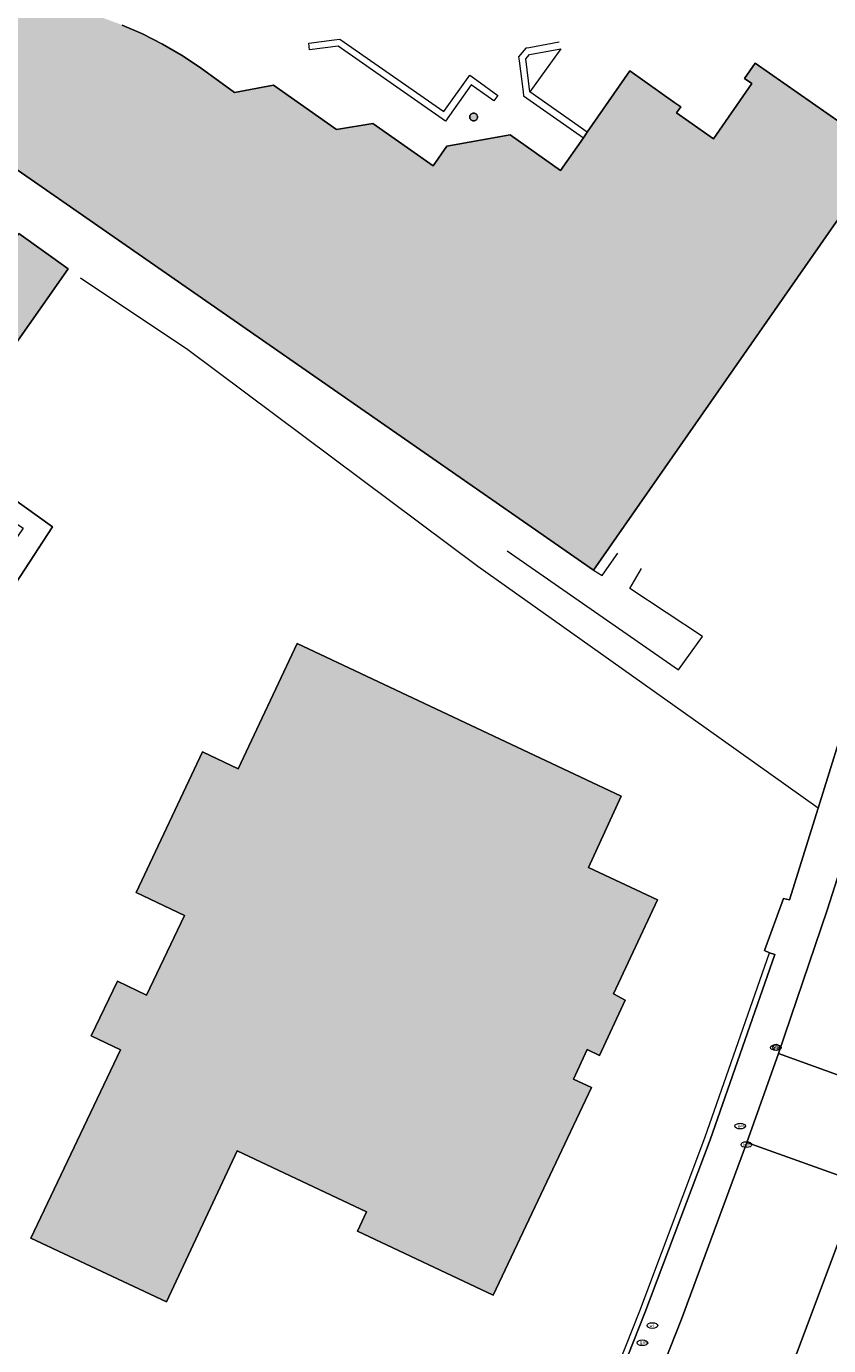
# Model space of a CAD drawing. Header units: metres. Extents: x 187482 to 189800, y 333582 to 335019.
# Tile 92 of 256: x 188265 to 188312, y 334151 to 334228. Entities that reach past the tile are written whole.
import ezdxf
from ezdxf.enums import TextEntityAlignment as Align

# ---------------------------------------------------------------- set-up
doc = ezdxf.new("R2010")
doc.units = ezdxf.units.M
doc.layers.get('0').update_dxf_attribs({"color": 252, "lineweight": 18})
for name, color, linetype, lineweight in [('B-WE-IE-MEUBILAIR-S', 252, 'Continuous', 18), ('B-WE-IE-TERREINAFSCHEIDING_KUNSTMATIG_HEKWERK-G', 252, 'IE-TERREINAFSCHEIDING_KUNSTMATIG-SO', 18), ('B-WE-IE-TERREINAFSCHEIDING_KUNSTMATIG_MUUR-G', 252, 'IE-TERREINAFSCHEIDING_KUNSTMATIG-SO', 18), ('B-WE-OG-BEBOUWING-GV', 252, 'Continuous', 18), ('B-WE-OG-TERREIN_ERF-GV', 252, 'Continuous', 18), ('B-WE-VH-GESLOTENVERHARDING_ASFALT-GV', 252, 'Continuous', 18), ('B-WE-VH-OPENVERHARDING_BETONSTRAATSTEEN-GV', 252, 'Continuous', 18), ('B-WE-VH-OPENVERHARDING_TEGEL-GV', 252, 'Continuous', 18)]:
    doc.layers.add(name, color=color, linetype=linetype, lineweight=lineweight)
doc.layers.add('B-WE-OG-BEBOUWING-V', color=7, linetype='Continuous', lineweight=18, true_color=0xf0f0f0)
doc.styles.add('NLCS-ISO', font='NLCS-ISO.ttf')
doc.linetypes.add('IE-TERREINAFSCHEIDING_KUNSTMATIG-SO', pattern='A,4,[82,NLCS.SHX,S=0.75,R=90,X=0,Y=0],4,-2', length=10)

# ---------------------------------------------------------------- blocks, each defined once
blk = doc.blocks.new('SIE-MEUBILAIR_PAAL_VERKEERSBORD-SO')
blk.add_circle((0, 0), 0.75)
at = {"style": 'NLCS-ISO'}
blk.add_text('vb', height=0.75, dxfattribs=at).set_placement((0, 0.07), align=Align.MIDDLE_CENTER)
blk = doc.blocks.new('SIE-MEUBILAIR_PUT_KOLK-SO')
blk.add_ellipse((0, 0), major_axis=(1.25, 0), ratio=0.54)
at = {"style": 'NLCS-ISO'}
blk.add_text('klk', height=0.75, dxfattribs=at).set_placement((0.03, 0), align=Align.MIDDLE_CENTER)
blk = doc.blocks.new('SIE-MEUBILAIR_PUT_GASPUT-SO')
blk.add_ellipse((0, 0), major_axis=(1.25, 0), ratio=0.54)
at = {"style": 'NLCS-ISO'}
blk.add_text('gas ', height=0.75, dxfattribs=at).set_placement((0.53, 0.16), align=Align.MIDDLE_CENTER)
blk = doc.blocks.new('SIE-MEUBILAIR_PUT_WATERLEIDINGPUT-SO')
blk.add_ellipse((0, 0), major_axis=(1.25, 0), ratio=0.54)
at = {"style": 'NLCS-ISO'}
blk.add_text('wl', height=0.75, dxfattribs=at).set_placement((-0.14, 0), align=Align.MIDDLE_CENTER)

msp = doc.modelspace()

# ---------------------------------------------------------------- hatches: boundary and pattern name
at = {"layer": 'B-WE-OG-BEBOUWING-V'}
h = msp.add_hatch(color=256, dxfattribs=at)
h.dxf.hatch_style = 1
h.paths.add_polyline_path([(188255.48, 334228.351), (188255.565, 334228.069), (188256.184, 334228.27), (188256.392, 334227.562), (188255.236, 334225.913), (188257.308, 334224.505), (188257.139, 334224.206), (188257.032, 334223.881), (188256.99, 334223.54), (188257.016, 334223.198), (188257.108, 334222.868), (188257.263, 334222.561), (188257.474, 334222.291), (188257.734, 334222.067), (188258.033, 334221.898), (188258.358, 334221.791), (188258.699, 334221.749), (188259.041, 334221.774), (188259.372, 334221.866), (188259.678, 334222.02), (188259.948, 334222.231), (188260.172, 334222.491), (188270.275, 334215.474), (188279.415, 334209.126), (188294.256, 334198.818), (188298.36, 334195.963), (188315.365, 334220.407), (188307.809, 334225.669), (188307.192, 334224.783), (188307.627, 334224.48), (188305.375, 334221.247), (188303.209, 334222.756), (188303.455, 334223.109), (188303.12, 334223.346), (188300.48, 334225.216), (188297.985, 334221.623), (188297.757, 334221.295), (188296.427, 334219.38), (188293.466, 334221.471), (188289.77, 334220.816), (188288.964, 334219.664), (188285.42, 334222.138), (188283.309, 334221.79), (188279.61, 334224.383), (188277.322, 334223.961), (188275.309, 334225.416), (188274.228, 334226.138), (188273.106, 334226.796), (188271.947, 334227.386), (188270.756, 334227.907), (188269.536, 334228.358), (188268.292, 334228.735), (188267.027, 334229.038), (188265.747, 334229.266), (188264.456, 334229.418), (188263.157, 334229.494), (188261.857, 334229.494), (188260.559, 334229.417), (188259.268, 334229.263), (188257.988, 334229.034), (188256.724, 334228.73)], flags=17)
edge = h.paths.add_edge_path(flags=16)
edge.add_arc((188291.333, 334222.511), 0.239, 90.74697, 133.94256)
edge.add_arc((188291.339, 334222.517), 0.239, 136.05744, 179.25303)
edge.add_arc((188291.339, 334222.523), 0.239, 180.74697, 223.94256)
edge.add_arc((188291.333, 334222.529), 0.239, 226.05744, 269.25303)
edge.add_arc((188291.327, 334222.529), 0.239, 270.74697, 313.94256)
edge.add_arc((188291.321, 334222.523), 0.239, 316.05744, 359.25303)
edge.add_arc((188291.321, 334222.517), 0.239, 0.74697, 43.94256)
edge.add_arc((188291.327, 334222.511), 0.239, 46.05744, 89.25303)
h = msp.add_hatch(color=256, dxfattribs=at)
h.dxf.hatch_style = 1
h.paths.add_polyline_path([(188250.221, 334221.182), (188248.692, 334218.951), (188249.071, 334217.672), (188248.82, 334217.313), (188263.14, 334207.302), (188267.583, 334213.628), (188264.695, 334215.699), (188264.324, 334215.169), (188255.004, 334221.835), (188253.063, 334223.224), (188251.588, 334221.162)], flags=17)
h = msp.add_hatch(color=256, dxfattribs=at)
h.dxf.hatch_style = 1
h.paths.add_polyline_path([(188270.469, 334171.888), (188268.938, 334168.674), (188270.653, 334167.857), (188265.396, 334156.818), (188273.347, 334153.094), (188277.488, 334161.937), (188285.06, 334158.37), (188284.523, 334157.231), (188292.47, 334153.487), (188298.226, 334165.656), (188297.179, 334166.15), (188297.98, 334167.873), (188298.706, 334167.535), (188300.21, 334170.769), (188299.514, 334171.136), (188302.097, 334176.65), (188298.051, 334178.547), (188299.975, 334182.727), (188280.996, 334191.67), (188277.539, 334184.334), (188275.449, 334185.319), (188271.566, 334177.078), (188274.407, 334175.739), (188272.184, 334171.071)], flags=17)

# ---------------------------------------------------------------- linework, layer by layer
at = {"layer": 'B-WE-IE-TERREINAFSCHEIDING_KUNSTMATIG_HEKWERK-G', "ltscale": 0.2, "flags": 128}
msp.add_lwpolyline([(188311.507, 334182.029), (188304.941, 334186.693), (188298.162, 334191.508), (188291.586, 334196.179), (188274.598, 334208.875), (188268.308, 334213.068)], dxfattribs=at)
at = {"layer": 'B-WE-IE-TERREINAFSCHEIDING_KUNSTMATIG_MUUR-G', "ltscale": 0.2, "flags": 128}
msp.add_lwpolyline([(188281.725, 334226.455), (188281.674, 334226.852), (188283.169, 334227.046), (188283.503, 334227.089), (188289.591, 334222.837), (188291.1, 334224.973), (188291.514, 334224.672), (188292.741, 334223.781), (188292.506, 334223.457), (188291.193, 334224.411), (188289.688, 334222.281), (188283.401, 334226.672)], close=True, dxfattribs=at)
for points in [[(188296.348, 334226.903), (188294.579, 334226.58), (188294.386, 334226.545), (188293.965, 334226.051), (188293.996, 334225.806), (188294.224, 334223.996), (188294.254, 334223.759), (188297.757, 334221.295)], [(188297.985, 334221.623), (188294.629, 334223.984), (188294.384, 334225.926), (188294.598, 334226.177), (188296.431, 334226.512), (188294.629, 334223.984)], [(188293.298, 334197.102), (188303.328, 334190.118), (188304.727, 334192.08), (188300.475, 334194.888), (188301.166, 334196.064)], [(188298.36, 334195.963), (188298.853, 334195.663), (188299.782, 334196.96)], [(188293.672, 334140.921), (188290.445, 334142.325), (188290.573, 334142.618), (188294.061, 334141.101), (188297.044, 334142.411), (188301.055, 334152.565), (188304.874, 334162.698), (188308.665, 334173.551)], [(188308.665, 334173.551), (188308.968, 334173.447), (188305.175, 334162.588), (188301.354, 334152.45), (188297.293, 334142.171), (188294.062, 334140.752), (188293.672, 334140.921)]]:
    msp.add_lwpolyline(points, dxfattribs=at)
at = {"layer": 'B-WE-OG-BEBOUWING-GV', "flags": 128}
msp.add_lwpolyline([(188260.172, 334222.491), (188270.275, 334215.474), (188279.415, 334209.126), (188294.256, 334198.818), (188298.36, 334195.963), (188315.365, 334220.407), (188307.809, 334225.669), (188307.192, 334224.783), (188307.627, 334224.48), (188305.375, 334221.247), (188303.209, 334222.756), (188303.455, 334223.109), (188303.12, 334223.346), (188300.48, 334225.216), (188297.985, 334221.623), (188297.757, 334221.295), (188296.427, 334219.38), (188293.466, 334221.471), (188289.77, 334220.816), (188288.964, 334219.664), (188285.42, 334222.138), (188283.309, 334221.79), (188279.61, 334224.383), (188277.322, 334223.961), (188275.309, 334225.416), (188274.228, 334226.138), (188273.106, 334226.796), (188271.947, 334227.386), (188270.756, 334227.907)], dxfattribs=at)
for points in [[(188250.221, 334221.182), (188248.692, 334218.951), (188249.071, 334217.672), (188248.82, 334217.313), (188263.14, 334207.302), (188267.583, 334213.628), (188264.695, 334215.699), (188264.324, 334215.169), (188255.004, 334221.835), (188253.063, 334223.224), (188251.588, 334221.162)], [(188270.469, 334171.888), (188268.938, 334168.674), (188270.653, 334167.857), (188265.396, 334156.818), (188273.347, 334153.094), (188277.488, 334161.937), (188285.06, 334158.37), (188284.523, 334157.231), (188292.47, 334153.487), (188298.226, 334165.656), (188297.179, 334166.15), (188297.98, 334167.873), (188298.706, 334167.535), (188300.21, 334170.769), (188299.514, 334171.136), (188302.097, 334176.65), (188298.051, 334178.547), (188299.975, 334182.727), (188280.996, 334191.67), (188277.539, 334184.334), (188275.449, 334185.319), (188271.566, 334177.078), (188274.407, 334175.739), (188272.184, 334171.071)]]:
    msp.add_lwpolyline(points, close=True, dxfattribs=at)
at = {"layer": 'B-WE-OG-BEBOUWING-GV'}
for points in [[(188291.167, 334222.683, 0.19074), (188291.1, 334222.52)], [(188291.33, 334222.75, 0.19074), (188291.167, 334222.683)], [(188291.493, 334222.683, 0.19074), (188291.33, 334222.75)], [(188291.56, 334222.52, 0.19074), (188291.493, 334222.683)], [(188291.1, 334222.52, 0.19074), (188291.167, 334222.357)], [(188291.167, 334222.357, 0.19074), (188291.33, 334222.29)], [(188291.33, 334222.29, 0.19074), (188291.493, 334222.357)], [(188291.493, 334222.357, 0.19074), (188291.56, 334222.52)]]:
    msp.add_lwpolyline(points, format="xyb", dxfattribs=at)
at = {"layer": 'B-WE-OG-TERREIN_ERF-GV', "flags": 128}
for points in [[(188270.756, 334227.907), (188271.947, 334227.386), (188273.106, 334226.796), (188274.228, 334226.138), (188275.309, 334225.416), (188277.322, 334223.961), (188279.61, 334224.383), (188283.309, 334221.79), (188285.42, 334222.138), (188288.964, 334219.664), (188289.77, 334220.816), (188293.466, 334221.471), (188296.427, 334219.38), (188297.757, 334221.295), (188297.985, 334221.623), (188300.48, 334225.216), (188303.12, 334223.346), (188303.455, 334223.109), (188303.209, 334222.756), (188305.375, 334221.247), (188307.627, 334224.48), (188307.192, 334224.783), (188307.809, 334225.669), (188315.365, 334220.407), (188298.36, 334195.963), (188294.256, 334198.818), (188279.415, 334209.126), (188270.275, 334215.474), (188260.172, 334222.491)], [(188264.695, 334215.699), (188267.583, 334213.628), (188263.14, 334207.302)], [(188244.877, 334214.157), (188266.668, 334198.508), (188259.619, 334187.707)], [(188297.293, 334142.171), (188301.354, 334152.45), (188305.175, 334162.588), (188308.968, 334173.447), (188308.665, 334173.551), (188308.359, 334173.675), (188309.47, 334176.736), (188309.83, 334176.659), (188311.507, 334182.029), (188312.797, 334186.161)]]:
    msp.add_lwpolyline(points, dxfattribs=at)
at = {"layer": 'B-WE-OG-TERREIN_ERF-GV'}
for points in [[(188291.1, 334222.52, -0.19074), (188291.167, 334222.683)], [(188291.167, 334222.683, -0.19074), (188291.33, 334222.75)], [(188291.33, 334222.75, -0.19074), (188291.493, 334222.683)], [(188291.493, 334222.683, -0.19074), (188291.56, 334222.52)], [(188291.167, 334222.357, -0.19074), (188291.1, 334222.52)], [(188291.33, 334222.29, -0.19074), (188291.167, 334222.357)], [(188291.493, 334222.357, -0.19074), (188291.33, 334222.29)], [(188291.56, 334222.52, -0.19074), (188291.493, 334222.357)]]:
    msp.add_lwpolyline(points, format="xyb", dxfattribs=at)
at = {"layer": 'B-WE-OG-TERREIN_ERF-GV', "flags": 128}
for points in [[(188244.004, 334212.883), (188256.504, 334204.221), (188264.958, 334198.436), (188258.4, 334188.802), (188259.619, 334187.707), (188266.668, 334198.508), (188244.877, 334214.157), (188243.879, 334213.048)], [(188274.407, 334175.739), (188271.566, 334177.078), (188275.449, 334185.319), (188277.539, 334184.334), (188280.996, 334191.67), (188299.975, 334182.727), (188298.051, 334178.547), (188302.097, 334176.65), (188299.514, 334171.136), (188300.21, 334170.769), (188298.706, 334167.535), (188297.98, 334167.873), (188297.179, 334166.15), (188298.226, 334165.656), (188292.47, 334153.487), (188284.523, 334157.231), (188285.06, 334158.37), (188277.488, 334161.937), (188273.347, 334153.094), (188265.396, 334156.818), (188270.653, 334167.857), (188268.938, 334168.674), (188270.469, 334171.888), (188272.184, 334171.071)]]:
    msp.add_lwpolyline(points, close=True, dxfattribs=at)
at = {"layer": 'B-WE-VH-GESLOTENVERHARDING_ASFALT-GV', "flags": 128}
for points in [[(188328.159, 334228.884), (188314.726, 334184.475), (188312.024, 334176.037), (188309.182, 334167.646), (188315.82, 334165.242), (188318.648, 334173.629), (188321.325, 334182.065), (188334.803, 334226.777)], [(188304.99, 334136.909), (188309.635, 334148.422), (188313.984, 334160.051), (188307.335, 334162.422), (188303.495, 334152.077), (188299.443, 334141.814), (188298.761, 334140.913)]]:
    msp.add_lwpolyline(points, dxfattribs=at)
at = {"layer": 'B-WE-VH-OPENVERHARDING_BETONSTRAATSTEEN-GV', "flags": 128}
msp.add_lwpolyline([(188307.335, 334162.422), (188313.984, 334160.051), (188315.82, 334165.242), (188309.182, 334167.646)], close=True, dxfattribs=at)
at = {"layer": 'B-WE-VH-OPENVERHARDING_TEGEL-GV', "flags": 128}
for points in [[(188271.475, 334097.213), (188279.574, 334113.746), (188289.811, 334134.579), (188290.949, 334136.899), (188291.223, 334137.073), (188292.197, 334137.786), (188297.726, 334140.255), (188298.761, 334140.913), (188299.443, 334141.814), (188303.495, 334152.077), (188307.335, 334162.422), (188309.182, 334167.646), (188312.024, 334176.037), (188314.726, 334184.475), (188328.159, 334228.884)], [(188334.803, 334226.777), (188321.325, 334182.065), (188318.648, 334173.629), (188315.82, 334165.242), (188313.984, 334160.051), (188309.635, 334148.422), (188304.99, 334136.909)], [(188312.797, 334186.161), (188311.507, 334182.029), (188309.83, 334176.659), (188309.47, 334176.736), (188308.359, 334173.675), (188308.665, 334173.551), (188308.968, 334173.447), (188305.175, 334162.588), (188301.354, 334152.45), (188297.293, 334142.171), (188294.062, 334140.752), (188293.672, 334140.921), (188290.413, 334139.416), (188284.758, 334129.351), (188275.237, 334110.313), (188268.985, 334097.3), (188268.805, 334096.4), (188269.054, 334094.743), (188269.531, 334092.796), (188270.817, 334087.941), (188266.507, 334080.043), (188263.912, 334079.191), (188267.44, 334077.217)]]:
    msp.add_lwpolyline(points, dxfattribs=at)

# ---------------------------------------------------------------- block references
at = {"layer": 'B-WE-IE-MEUBILAIR-S', "xscale": 0.25, "yscale": 0.25, "zscale": 0.25}
for name, p in [('SIE-MEUBILAIR_PUT_KOLK-SO', (188309.029, 334167.994)), ('SIE-MEUBILAIR_PAAL_VERKEERSBORD-SO', (188309.041, 334168.009)), ('SIE-MEUBILAIR_PUT_GASPUT-SO', (188306.94, 334163.393)), ('SIE-MEUBILAIR_PUT_KOLK-SO', (188307.301, 334162.306)), ('SIE-MEUBILAIR_PUT_WATERLEIDINGPUT-SO', (188301.796, 334151.705)), ('SIE-MEUBILAIR_PUT_GASPUT-SO', (188301.214, 334150.7))]:
    msp.add_blockref(name, p, dxfattribs=at)

doc.saveas('drawing.dxf')
